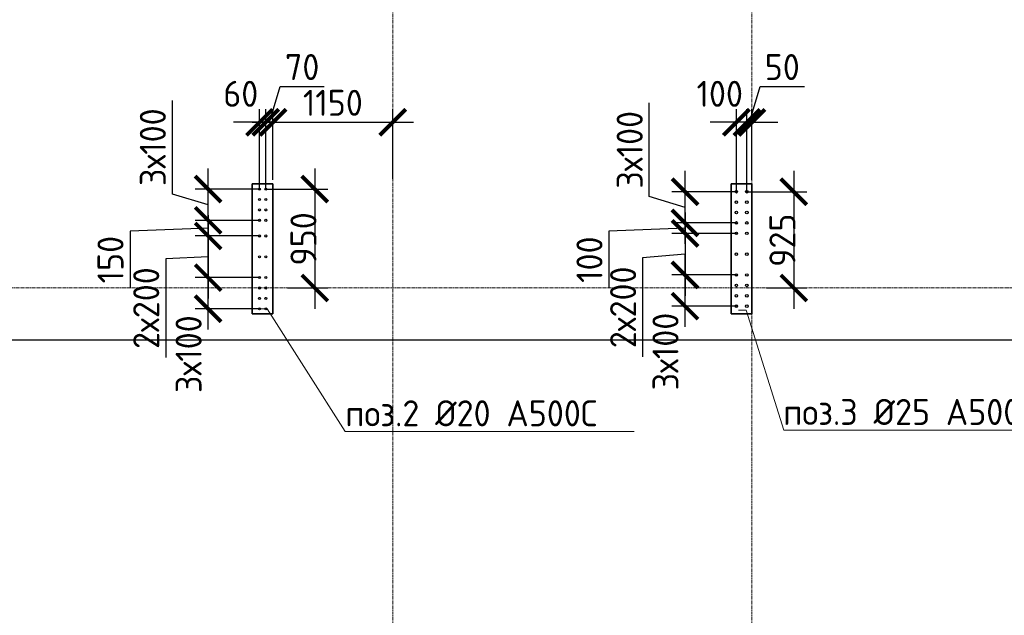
# Model space of a CAD drawing. Header units: millimetres. Extents: x 349531 to 1063351, y -131924 to 96186.
# Tile 198 of 230: x 987777 to 997233, y 33115 to 38840. Entities that reach past the tile are written whole.
import ezdxf
from ezdxf import colors
from ezdxf.entities.mleader import LeaderData, LeaderLine
from ezdxf.math import Vec2, Vec3

# ---------------------------------------------------------------- set-up
doc = ezdxf.new("R2010")
doc.units = ezdxf.units.MM
doc.linetypes.add('______5', pattern=[1100, 800, -100, 100, -100])
doc.linetypes.add('осевая', pattern=[50.8, 31.75, -6.35, 6.35, -6.35])
for name, color, linetype, lineweight in [('0 Фундамент', 5, 'Continuous', 30), ('1 Стены', 3, 'Continuous', 30), ('Конструкции 0.5', 5, 'Continuous', 50), ('Оси', 40, '______5', 18), ('подоснова', 151, 'Continuous', 5), ('РАЗМЕРЫ', 1, 'Continuous', 9)]:
    doc.layers.add(name, color=color, linetype=linetype, lineweight=lineweight)
doc.layers.add('Колонна_ бетон', color=7, linetype='Continuous', lineweight=50, true_color=0xb4b496)
doc.styles.add('GOST-2.304_Type-B', font='GOST_Common.ttf')
doc.dimstyles.new('СПДС', dxfattribs={"dimscale": 100, "dimtxt": 2.5, "dimasz": 2.5, "dimexe": 1.25, "dimexo": 0, "dimtad": 1, "dimdec": 0, "dimtxsty": 'GOST-2.304_Type-B', "dimblk": 'ARCHTICK', "dimcen": 2.5, "dimdle": 2, "dimadec": 0, "dimazin": 2, "dimtfac": 0.75, "dimtdec": 0, "dimtmove": 1, "dimatfit": 3, "dimfxl": 1, "dimtolj": 1, "dimarcsym": 1})

# ---------------------------------------------------------------- blocks, each defined once
blk = doc.blocks.new('_ArchTick')
at = {"color": 0, "linetype": 'ByBlock', "const_width": 0.15}
blk.add_lwpolyline([(-0.5, -0.5), (0.5, 0.5)], dxfattribs=at)
blk = doc.blocks.new('*D115')
at = {"layer": 'DEFPOINTS', "color": 0, "transparency": 16777216}
for p in [(989586.3, 36361.3), (990079.3, 36361.3, -360), (990079.3, 36061.3, -360)]:
    blk.add_point(p, dxfattribs=at)
at = {"layer": 'РАЗМЕРЫ', "color": 0, "lineweight": -2, "transparency": 16777216}
for p, q in [((989586.3, 35861.3), (989586.3, 36561.3)), ((990079.3, 36361.3), (989461.3, 36361.3)), ((990079.3, 36061.3), (989461.3, 36061.3))]:
    blk.add_line(p, q, dxfattribs=at)
at = {"layer": 'РАЗМЕРЫ', "color": 0, "lineweight": -2, "transparency": 16777216, "xscale": 250, "yscale": 250, "zscale": 250}
for p, rotation in [((989586.3, 36361.3), 90), ((989586.3, 36061.3), 270)]:
    blk.add_blockref('_ArchTick', p, dxfattribs=dict(at, rotation=rotation))
at = {"layer": 'РАЗМЕРЫ', "color": 0, "transparency": 16777216, "insert": (989398.8, 35625.3), "char_height": 250, "attachment_point": 5, "rotation": 90, "style": 'GOST-2.304_Type-B'}
blk.add_mtext('\\A1;3х100', dxfattribs=at)
blk = doc.blocks.new('*D116')
at = {"layer": 'DEFPOINTS', "color": 0, "transparency": 16777216}
for p in [(989586.3, 37211.3), (990079.3, 37211.3, -360), (990079.3, 36911.3, -360)]:
    blk.add_point(p, dxfattribs=at)
at = {"layer": 'РАЗМЕРЫ', "color": 0, "lineweight": -2, "transparency": 16777216}
for p, q in [((989242.6, 37164.5), (989242.6, 38064.5)), ((989586.3, 36711.3), (989586.3, 37411.3)), ((989586.3, 37061.3), (989242.6, 37164.5)), ((990079.3, 37211.3), (989461.3, 37211.3)), ((990079.3, 36911.3), (989461.3, 36911.3))]:
    blk.add_line(p, q, dxfattribs=at)
at = {"layer": 'РАЗМЕРЫ', "color": 0, "lineweight": -2, "transparency": 16777216, "xscale": 250, "yscale": 250, "zscale": 250}
for p, rotation in [((989586.3, 37211.3), 90), ((989586.3, 36911.3), 270)]:
    blk.add_blockref('_ArchTick', p, dxfattribs=dict(at, rotation=rotation))
at = {"layer": 'РАЗМЕРЫ', "color": 0, "transparency": 16777216, "insert": (989055.1, 37614.5), "char_height": 250, "attachment_point": 5, "rotation": 90, "style": 'GOST-2.304_Type-B'}
blk.add_mtext('\\A1;3х100', dxfattribs=at)
blk = doc.blocks.new('*D117')
at = {"layer": 'DEFPOINTS', "color": 0, "transparency": 16777216}
for p in [(990079.3, 36761.3, -360), (989586.3, 36361.3), (990079.3, 36361.3, -360)]:
    blk.add_point(p, dxfattribs=at)
at = {"layer": 'РАЗМЕРЫ', "color": 0, "lineweight": -2, "transparency": 16777216}
for p, q in [((989586.3, 36961.3), (989586.3, 36161.3)), ((990079.3, 36761.3), (989461.3, 36761.3)), ((989586.3, 36561.3), (989179.4, 36542.8)), ((989179.4, 36542.8), (989179.4, 35592.8)), ((990079.3, 36361.3), (989461.3, 36361.3))]:
    blk.add_line(p, q, dxfattribs=at)
at = {"layer": 'РАЗМЕРЫ', "color": 0, "lineweight": -2, "transparency": 16777216, "xscale": 250, "yscale": 250, "zscale": 250}
for p, rotation in [((989586.3, 36761.3), 90), ((989586.3, 36361.3), 270)]:
    blk.add_blockref('_ArchTick', p, dxfattribs=dict(at, rotation=rotation))
at = {"layer": 'РАЗМЕРЫ', "color": 0, "transparency": 16777216, "insert": (988991.9, 36067.8), "char_height": 250, "attachment_point": 5, "rotation": 90, "style": 'GOST-2.304_Type-B'}
blk.add_mtext('\\A1;2х200', dxfattribs=at)
blk = doc.blocks.new('*D112')
at = {"layer": 'DEFPOINTS', "color": 0, "transparency": 16777216}
for p in [(989586.3, 36911.3), (990079.3, 36911.3), (990079.3, 36761.3, -360)]:
    blk.add_point(p, dxfattribs=at)
at = {"layer": 'РАЗМЕРЫ', "color": 0, "lineweight": -2, "transparency": 16777216}
for p, q in [((989586.3, 36561.3), (989586.3, 37111.3)), ((990079.3, 36911.3), (989461.3, 36911.3)), ((989586.3, 36836.3), (988836.2, 36808.8)), ((988836.2, 36808.8), (988836.2, 36258.8)), ((990079.3, 36761.3), (989461.3, 36761.3))]:
    blk.add_line(p, q, dxfattribs=at)
at = {"layer": 'РАЗМЕРЫ', "color": 0, "lineweight": -2, "transparency": 16777216, "xscale": 250, "yscale": 250, "zscale": 250}
for p, rotation in [((989586.3, 36911.3), 90), ((989586.3, 36761.3), 270)]:
    blk.add_blockref('_ArchTick', p, dxfattribs=dict(at, rotation=rotation))
at = {"layer": 'РАЗМЕРЫ', "color": 0, "transparency": 16777216, "insert": (988648.7, 36533.8), "char_height": 250, "attachment_point": 5, "rotation": 90, "style": 'GOST-2.304_Type-B'}
blk.add_mtext('\\A1;150', dxfattribs=at)
blk = doc.blocks.new('*D113')
at = {"layer": 'DEFPOINTS', "color": 0, "transparency": 16777216}
for p in [(990139.7, 37853.6), (990209.2, 37299.6), (990139.7, 37211.3, -360)]:
    blk.add_point(p, dxfattribs=at)
at = {"layer": 'РАЗМЕРЫ', "color": 0, "lineweight": -2, "transparency": 16777216}
for p, q in [((990174.4, 37853.6), (990277.6, 38197.3)), ((990277.6, 38197.3), (990701.4, 38197.3)), ((990139.7, 37211.3), (990139.7, 37978.6)), ((990209.2, 37299.6), (990209.2, 37978.6)), ((990139.7, 37853.6), (989889.7, 37853.6)), ((990209.2, 37853.6), (990139.7, 37853.6)), ((990209.2, 37853.6), (990139.7, 37853.6)), ((990209.2, 37853.6), (990459.2, 37853.6))]:
    blk.add_line(p, q, dxfattribs=at)
at = {"layer": 'РАЗМЕРЫ', "color": 0, "lineweight": -2, "transparency": 16777216, "xscale": 250, "yscale": 250, "zscale": 250}
blk.add_blockref('_ArchTick', (990139.7, 37853.6), dxfattribs=at)
at = {"layer": 'РАЗМЕРЫ', "color": 0, "lineweight": -2, "transparency": 16777216, "xscale": 250, "yscale": 250, "zscale": 250, "rotation": 180}
blk.add_blockref('_ArchTick', (990209.2, 37853.6), dxfattribs=at)
at = {"layer": 'РАЗМЕРЫ', "color": 0, "transparency": 16777216, "insert": (990489.5, 38384.8), "char_height": 250, "attachment_point": 5, "style": 'GOST-2.304_Type-B'}
blk.add_mtext('\\A1;70', dxfattribs=at)
blk = doc.blocks.new('_None')
blk = doc.blocks.new('*D118')
at = {"layer": 'DEFPOINTS', "color": 0, "transparency": 16777216}
for p in [(990139.7, 37211.3), (990349.3, 36261.4, 360), (990610.8, 36261.4)]:
    blk.add_point(p, dxfattribs=at)
at = {"layer": 'РАЗМЕРЫ', "color": 0, "lineweight": -2, "transparency": 16777216}
for p, q in [((990610.8, 37411.3), (990610.8, 36061.4)), ((990139.7, 37211.3), (990735.8, 37211.3)), ((990349.3, 36261.4), (990735.8, 36261.4))]:
    blk.add_line(p, q, dxfattribs=at)
at = {"layer": 'РАЗМЕРЫ', "color": 0, "lineweight": -2, "transparency": 16777216, "xscale": 250, "yscale": 250, "zscale": 250}
for p, rotation in [((990610.8, 37211.3), 90), ((990610.8, 36261.4), 270)]:
    blk.add_blockref('_ArchTick', p, dxfattribs=dict(at, rotation=rotation))
at = {"layer": 'РАЗМЕРЫ', "color": 0, "transparency": 16777216, "insert": (990502, 36732.8), "char_height": 250, "attachment_point": 5, "rotation": 90, "style": 'GOST-2.304_Type-B'}
blk.add_mtext('\\A1;950', dxfattribs=at)
blk = doc.blocks.new('*D119')
at = {"layer": 'DEFPOINTS', "color": 0, "transparency": 16777216}
for p in [(991359.2, 37853.6), (990209.2, 37299.6), (991359.2, 37309)]:
    blk.add_point(p, dxfattribs=at)
at = {"layer": 'РАЗМЕРЫ', "color": 0, "lineweight": -2, "transparency": 16777216}
for p, q in [((990209.2, 37299.6), (990209.2, 37978.6)), ((991359.2, 37309), (991359.2, 37978.6)), ((990009.2, 37853.6), (991559.2, 37853.6))]:
    blk.add_line(p, q, dxfattribs=at)
at = {"layer": 'РАЗМЕРЫ', "color": 0, "lineweight": -2, "transparency": 16777216, "xscale": 250, "yscale": 250, "zscale": 250, "rotation": 180}
blk.add_blockref('_ArchTick', (990209.2, 37853.6), dxfattribs=at)
at = {"layer": 'РАЗМЕРЫ', "color": 0, "lineweight": -2, "transparency": 16777216, "xscale": 250, "yscale": 250, "zscale": 250}
blk.add_blockref('_ArchTick', (991359.2, 37853.6), dxfattribs=at)
at = {"layer": 'РАЗМЕРЫ', "color": 0, "transparency": 16777216, "insert": (990784.2, 38041.1), "char_height": 250, "attachment_point": 5, "style": 'GOST-2.304_Type-B'}
blk.add_mtext('\\A1;1150', dxfattribs=at)
blk = doc.blocks.new('*D114')
at = {"layer": 'DEFPOINTS', "color": 0, "transparency": 16777216}
for p in [(990079.3, 37853.6), (990079.3, 37211.3, -360), (990139.7, 37211.3, -360)]:
    blk.add_point(p, dxfattribs=at)
at = {"layer": 'РАЗМЕРЫ', "color": 0, "lineweight": -2, "transparency": 16777216}
for p, q in [((990079.3, 37211.3), (990079.3, 37978.6)), ((990139.7, 37211.3), (990139.7, 37978.6)), ((990079.3, 37853.6), (989829.3, 37853.6)), ((990139.7, 37853.6), (990079.3, 37853.6)), ((990139.7, 37853.6), (990389.7, 37853.6))]:
    blk.add_line(p, q, dxfattribs=at)
at = {"layer": 'РАЗМЕРЫ', "color": 0, "lineweight": -2, "transparency": 16777216, "xscale": 250, "yscale": 250, "zscale": 250}
blk.add_blockref('_ArchTick', (990079.3, 37853.6), dxfattribs=at)
at = {"layer": 'РАЗМЕРЫ', "color": 0, "lineweight": -2, "transparency": 16777216, "xscale": 250, "yscale": 250, "zscale": 250, "rotation": 180}
blk.add_blockref('_ArchTick', (990139.7, 37853.6), dxfattribs=at)
at = {"layer": 'РАЗМЕРЫ', "color": 0, "transparency": 16777216, "insert": (989899.9, 38127.6), "char_height": 250, "attachment_point": 5, "style": 'GOST-2.304_Type-B'}
blk.add_mtext('\\A1;60', dxfattribs=at)
blk = doc.blocks.new('*D123')
at = {"layer": 'DEFPOINTS', "color": 0, "transparency": 16777216}
for p in [(994166.3, 36386.4), (994659.3, 36386.4, -360), (994659.3, 36086.4, -360)]:
    blk.add_point(p, dxfattribs=at)
at = {"layer": 'РАЗМЕРЫ', "color": 0, "lineweight": -2, "transparency": 16777216}
for p, q in [((994166.3, 35886.4), (994166.3, 36586.4)), ((994659.3, 36386.4), (994041.3, 36386.4)), ((994659.3, 36086.4), (994041.3, 36086.4))]:
    blk.add_line(p, q, dxfattribs=at)
at = {"layer": 'РАЗМЕРЫ', "color": 0, "lineweight": -2, "transparency": 16777216, "xscale": 250, "yscale": 250, "zscale": 250}
for p, rotation in [((994166.3, 36386.4), 90), ((994166.3, 36086.4), 270)]:
    blk.add_blockref('_ArchTick', p, dxfattribs=dict(at, rotation=rotation))
at = {"layer": 'РАЗМЕРЫ', "color": 0, "transparency": 16777216, "insert": (993978.8, 35650.3), "char_height": 250, "attachment_point": 5, "rotation": 90, "style": 'GOST-2.304_Type-B'}
blk.add_mtext('\\A1;3х100', dxfattribs=at)
blk = doc.blocks.new('*D124')
at = {"layer": 'DEFPOINTS', "color": 0, "transparency": 16777216}
for p in [(994166.3, 37186.4), (994659.3, 37186.4, -360), (994659.3, 36886.4, -360)]:
    blk.add_point(p, dxfattribs=at)
at = {"layer": 'РАЗМЕРЫ', "color": 0, "lineweight": -2, "transparency": 16777216}
for p, q in [((993822.6, 37139.5), (993822.6, 38039.5)), ((994166.3, 36686.4), (994166.3, 37386.4)), ((994659.3, 37186.4), (994041.3, 37186.4)), ((994166.3, 37036.4), (993822.6, 37139.5)), ((994659.3, 36886.4), (994041.3, 36886.4))]:
    blk.add_line(p, q, dxfattribs=at)
at = {"layer": 'РАЗМЕРЫ', "color": 0, "lineweight": -2, "transparency": 16777216, "xscale": 250, "yscale": 250, "zscale": 250}
for p, rotation in [((994166.3, 37186.4), 90), ((994166.3, 36886.4), 270)]:
    blk.add_blockref('_ArchTick', p, dxfattribs=dict(at, rotation=rotation))
at = {"layer": 'РАЗМЕРЫ', "color": 0, "transparency": 16777216, "insert": (993635.1, 37589.5), "char_height": 250, "attachment_point": 5, "rotation": 90, "style": 'GOST-2.304_Type-B'}
blk.add_mtext('\\A1;3х100', dxfattribs=at)
blk = doc.blocks.new('*D125')
at = {"layer": 'DEFPOINTS', "color": 0, "transparency": 16777216}
for p in [(994659.3, 36786.4, -360), (994166.3, 36386.4), (994527.8, 36386.4)]:
    blk.add_point(p, dxfattribs=at)
at = {"layer": 'РАЗМЕРЫ', "color": 0, "lineweight": -2, "transparency": 16777216}
for p, q in [((994166.3, 36986.4), (994166.3, 36186.4)), ((994659.3, 36786.4), (994041.3, 36786.4)), ((994166.3, 36586.4), (993759.4, 36550.2)), ((993759.4, 36550.2), (993759.4, 35600.2)), ((994527.8, 36386.4), (994041.3, 36386.4))]:
    blk.add_line(p, q, dxfattribs=at)
at = {"layer": 'РАЗМЕРЫ', "color": 0, "lineweight": -2, "transparency": 16777216, "xscale": 250, "yscale": 250, "zscale": 250}
for p, rotation in [((994166.3, 36786.4), 90), ((994166.3, 36386.4), 270)]:
    blk.add_blockref('_ArchTick', p, dxfattribs=dict(at, rotation=rotation))
at = {"layer": 'РАЗМЕРЫ', "color": 0, "transparency": 16777216, "insert": (993571.9, 36075.2), "char_height": 250, "attachment_point": 5, "rotation": 90, "style": 'GOST-2.304_Type-B'}
blk.add_mtext('\\A1;2х200', dxfattribs=at)
blk = doc.blocks.new('*D120')
at = {"layer": 'DEFPOINTS', "color": 0, "transparency": 16777216}
for p in [(994166.3, 36886.4), (994574.4, 36886.4), (994553.2, 36786.4)]:
    blk.add_point(p, dxfattribs=at)
at = {"layer": 'РАЗМЕРЫ', "color": 0, "lineweight": -2, "transparency": 16777216}
for p, q in [((994166.3, 36886.4), (994166.3, 37136.4)), ((994574.4, 36886.4), (994041.3, 36886.4)), ((994166.3, 36786.4), (994166.3, 36886.4)), ((994166.3, 36786.4), (994166.3, 36886.4)), ((994166.3, 36836.4), (993436.2, 36808.8)), ((993436.2, 36808.8), (993436.2, 36258.8)), ((994553.2, 36786.4), (994041.3, 36786.4)), ((994166.3, 36786.4), (994166.3, 36536.4))]:
    blk.add_line(p, q, dxfattribs=at)
at = {"layer": 'РАЗМЕРЫ', "color": 0, "lineweight": -2, "transparency": 16777216, "xscale": 250, "yscale": 250, "zscale": 250}
for p, rotation in [((994166.3, 36886.4), 270), ((994166.3, 36786.4), 90)]:
    blk.add_blockref('_ArchTick', p, dxfattribs=dict(at, rotation=rotation))
at = {"layer": 'РАЗМЕРЫ', "color": 0, "transparency": 16777216, "insert": (993248.7, 36533.8), "char_height": 250, "attachment_point": 5, "rotation": 90, "style": 'GOST-2.304_Type-B'}
blk.add_mtext('\\A1;100', dxfattribs=at)
blk = doc.blocks.new('*D121')
at = {"layer": 'DEFPOINTS', "color": 0, "transparency": 16777216}
for p in [(994759.7, 37853.6), (994809.2, 37299.6), (994759.7, 37211.4)]:
    blk.add_point(p, dxfattribs=at)
at = {"layer": 'РАЗМЕРЫ', "color": 0, "lineweight": -2, "transparency": 16777216}
for p, q in [((994784.4, 37853.6), (994887.6, 38197.3)), ((994887.6, 38197.3), (995312.6, 38197.3)), ((994759.7, 37211.4), (994759.7, 37978.6)), ((994809.2, 37299.6), (994809.2, 37978.6)), ((994759.7, 37853.6), (994509.7, 37853.6)), ((994809.2, 37853.6), (994759.7, 37853.6)), ((994809.2, 37853.6), (994759.7, 37853.6)), ((994809.2, 37853.6), (995059.2, 37853.6))]:
    blk.add_line(p, q, dxfattribs=at)
at = {"layer": 'РАЗМЕРЫ', "color": 0, "lineweight": -2, "transparency": 16777216, "xscale": 250, "yscale": 250, "zscale": 250}
blk.add_blockref('_ArchTick', (994759.7, 37853.6), dxfattribs=at)
at = {"layer": 'РАЗМЕРЫ', "color": 0, "lineweight": -2, "transparency": 16777216, "xscale": 250, "yscale": 250, "zscale": 250, "rotation": 180}
blk.add_blockref('_ArchTick', (994809.2, 37853.6), dxfattribs=at)
at = {"layer": 'РАЗМЕРЫ', "color": 0, "transparency": 16777216, "insert": (995100.1, 38384.8), "char_height": 250, "attachment_point": 5, "style": 'GOST-2.304_Type-B'}
blk.add_mtext('\\A1;50', dxfattribs=at)
blk = doc.blocks.new('*D126')
at = {"layer": 'DEFPOINTS', "color": 0, "transparency": 16777216}
for p in [(994759.7, 37186.4), (994949.3, 36261.4, 360), (995210.8, 36261.4)]:
    blk.add_point(p, dxfattribs=at)
at = {"layer": 'РАЗМЕРЫ', "color": 0, "lineweight": -2, "transparency": 16777216}
for p, q in [((995210.8, 37386.4), (995210.8, 36061.4)), ((994759.7, 37186.4), (995335.8, 37186.4)), ((994949.3, 36261.4), (995335.8, 36261.4))]:
    blk.add_line(p, q, dxfattribs=at)
at = {"layer": 'РАЗМЕРЫ', "color": 0, "lineweight": -2, "transparency": 16777216, "xscale": 250, "yscale": 250, "zscale": 250}
for p, rotation in [((995210.8, 37186.4), 90), ((995210.8, 36261.4), 270)]:
    blk.add_blockref('_ArchTick', p, dxfattribs=dict(at, rotation=rotation))
at = {"layer": 'РАЗМЕРЫ', "color": 0, "transparency": 16777216, "insert": (995102, 36720.4), "char_height": 250, "attachment_point": 5, "rotation": 90, "style": 'GOST-2.304_Type-B'}
blk.add_mtext('\\A1;925', dxfattribs=at)
blk = doc.blocks.new('*D122')
at = {"layer": 'DEFPOINTS', "color": 0, "transparency": 16777216}
for p in [(994659.3, 37853.6), (994659.3, 37186.4, -360), (994759.7, 37186.4, -360)]:
    blk.add_point(p, dxfattribs=at)
at = {"layer": 'РАЗМЕРЫ', "color": 0, "lineweight": -2, "transparency": 16777216}
for p, q in [((994659.3, 37186.4), (994659.3, 37978.6)), ((994759.7, 37186.4), (994759.7, 37978.6)), ((994659.3, 37853.6), (994409.3, 37853.6)), ((994759.7, 37853.6), (994659.3, 37853.6)), ((994759.7, 37853.6), (995009.7, 37853.6))]:
    blk.add_line(p, q, dxfattribs=at)
at = {"layer": 'РАЗМЕРЫ', "color": 0, "lineweight": -2, "transparency": 16777216, "xscale": 250, "yscale": 250, "zscale": 250}
blk.add_blockref('_ArchTick', (994659.3, 37853.6), dxfattribs=at)
at = {"layer": 'РАЗМЕРЫ', "color": 0, "lineweight": -2, "transparency": 16777216, "xscale": 250, "yscale": 250, "zscale": 250, "rotation": 180}
blk.add_blockref('_ArchTick', (994759.7, 37853.6), dxfattribs=at)
at = {"layer": 'РАЗМЕРЫ', "color": 0, "transparency": 16777216, "insert": (994499.9, 38127.7), "char_height": 250, "attachment_point": 5, "style": 'GOST-2.304_Type-B'}
blk.add_mtext('\\A1;100', dxfattribs=at)
blk = doc.blocks.new('оси2')
at = {"layer": 'Оси', "color": 16, "linetype": 'осевая', "lineweight": 0, "transparency": 33554687}
for p, q in [((996995.5, 5465.4), (996995.5, -20739.3)), ((1000445.5, 5465.4), (1000445.5, -20739.3)), ((979200, -14692.9), (1032582.1, -14692.9))]:
    blk.add_line(p, q, dxfattribs=at)
blk = doc.blocks.new('стены техподполья')
at = {"layer": 'Колонна_ бетон', "color": 180, "linetype": 'Continuous', "lineweight": 35, "transparency": 33554687}
for p, q in [((468935.8, -16043.6), (468935.8, -17293.6)), ((469135.8, -16043.6), (468935.8, -16043.6)), ((469135.8, -17293.6), (469135.8, -16043.6)), ((473535.8, -17293.6), (473535.8, -16043.6)), ((473735.8, -16043.6), (473535.8, -16043.6)), ((473735.8, -17293.6), (473735.8, -16043.6)), ((469135.8, -17293.6), (468935.8, -17293.6)), ((473535.8, -17293.6), (473735.8, -17293.6))]:
    blk.add_line(p, q, dxfattribs=at)

msp = doc.modelspace()

# ---------------------------------------------------------------- linework, layer by layer
at = {"layer": '0 Фундамент'}
msp.add_lwpolyline([(977509.2, 35761.4), (1025309.3, 35761.4), (1025309.3, 53161.4), (1021359.3, 53161.4)], dxfattribs=at)
at = {"layer": '1 Стены', "color": 252, "lineweight": 0, "true_color": 0x939598}
for p, q in [((990009.3, 37261.4, -360), (990209.3, 37261.4, -360)), ((990009.3, 37261.4, -360), (990209.3, 37261.4, -360)), ((990009.3, 36011.3, -360), (990009.3, 37261.4, -360)), ((990009.3, 36011.4, -360), (990009.3, 37261.4, -360)), ((990009.3, 37261.3, -360), (990209.3, 37261.3, -360)), ((990209.3, 37261.4, -360), (990209.3, 36011.3, -360)), ((994609.3, 37261.4, -360), (994809.3, 37261.4, -360)), ((994609.3, 36011.4, -360), (994609.3, 37261.4, -360)), ((994609.3, 37261.4, -360), (994809.3, 37261.4, -360)), ((994609.3, 37261.4, -360), (994809.3, 37261.4, -360)), ((994609.3, 36011.4, -360), (994609.3, 37261.4, -360)), ((994809.3, 37261.4, -360), (994809.3, 36011.4, -360)), ((990209.3, 36011.4, -360), (990009.3, 36011.4, -360)), ((990209.3, 36011.4, -360), (990009.3, 36011.4, -360)), ((990209.3, 36011.4, -360), (990009.3, 36011.4, -360)), ((990209.3, 36011.3, -360), (990009.3, 36011.3, -360)), ((994809.3, 36011.4, -360), (994609.3, 36011.4, -360)), ((994809.3, 36011.4, -360), (994609.3, 36011.4, -360)), ((994809.3, 36011.4, -360), (994609.3, 36011.4, -360)), ((994809.3, 36011.4, -360), (994609.3, 36011.4, -360))]:
    msp.add_line(p, q, dxfattribs=at)
at = {"layer": 'РАЗМЕРЫ', "color": 6, "linetype": 'Continuous', "lineweight": 30}
for centre in [(990079.3, 37211.3, -360), (990139.7, 37211.3, -360), (990079.3, 37111.3, -360), (990139.7, 37111.3, -360), (990079.3, 37011.3, -360), (990139.7, 37011.3, -360), (990079.3, 36911.3, -360), (990139.7, 36911.3, -360), (990079.3, 36761.3, -360), (990139.7, 36761.3, -360), (990079.3, 36561.3, -360), (990139.7, 36561.3, -360), (990079.3, 36361.3, -360), (990139.7, 36361.3, -360), (990079.3, 36261.3, -360), (990139.7, 36261.3, -360), (990079.3, 36161.3, -360), (990139.7, 36161.3, -360), (990079.3, 36061.3, -360), (990139.7, 36061.3, -360)]:
    msp.add_circle(centre, 10, dxfattribs=at)
at = {"layer": 'РАЗМЕРЫ', "color": 1, "linetype": 'Continuous', "lineweight": 30}
for centre in [(994659.3, 37186.4, -360), (994759.7, 37186.4, -360), (994659.3, 37086.4, -360), (994759.7, 37086.4, -360), (994659.3, 36986.4, -360), (994759.7, 36986.4, -360), (994659.3, 36886.4, -360), (994759.7, 36886.4, -360), (994659.3, 36786.4, -360), (994759.7, 36786.4, -360), (994659.3, 36586.4, -360), (994759.7, 36586.4, -360), (994659.3, 36386.4, -360), (994759.7, 36386.4, -360), (994659.3, 36286.4, -360), (994759.7, 36286.4, -360), (994659.3, 36186.4, -360), (994759.7, 36186.4, -360), (994659.3, 36086.4, -360), (994759.7, 36086.4, -360)]:
    msp.add_circle(centre, 12.5, dxfattribs=at)

# ---------------------------------------------------------------- block references
at = {"layer": 'Конструкции 0.5'}
msp.add_blockref('стены техподполья', (521073.4, 53304.9, 360), dxfattribs=at)
at = {"layer": 'РАЗМЕРЫ'}
msp.add_blockref('оси2', (-5636.2, 50954.2, -360), dxfattribs=at)

# ---------------------------------------------------------------- dimensions: what is measured, and where the dimension line sits
for base, p1, p2, picture, middle in [((990139.6905, 37853.5565), (990209.1964, 37299.6339), (990139.6905, 37211.3491, -360), '*D113', (990340.0685, 38384.8065)), ((994759.6905, 37853.5691), (994809.1964, 37299.6465), (994759.6905, 37211.3617), '*D121', (994950.0685, 38384.8191)), ((991359.2, 37853.6), (990209.2, 37299.6), (991359.2, 37309), '*D119', (990784.2, 38041.1))]:
    dim = msp.add_linear_dim(base=base, p1=p1, p2=p2, dimstyle='СПДС', dxfattribs=at)
    dim.commit()
    dim.dimension.update_dxf_attribs({"geometry": picture, "text_midpoint": middle})
for base, p1, p2, picture, middle in [((990079.3, 37853.6), (990139.7, 37211.3, -360), (990079.3, 37211.3, -360), '*D114', (989899.9, 37940.1)), ((994659.3, 37853.6), (994759.7, 37186.4, -360), (994659.3, 37186.4, -360), '*D122', (994499.9, 37940.2))]:
    dim = msp.add_linear_dim(base=base, p1=p1, p2=p2, dimstyle='СПДС', dxfattribs=at)
    dim.commit()
    dim.dimension.update_dxf_attribs({"geometry": picture, "text_midpoint": middle, "dimtype": 160})
for base, p1, p2, picture, middle in [((989586.3, 37211.3), (990079.3, 36911.3, -360), (990079.3, 37211.3, -360), '*D116', (989055.1, 37227)), ((994166.3, 37186.4), (994659.3, 36886.4, -360), (994659.3, 37186.4, -360), '*D124', (993635.1, 37202))]:
    dim = msp.add_linear_dim(base=base, p1=p1, p2=p2, angle=90, text='3х100', dimstyle='СПДС', dxfattribs=at)
    dim.commit()
    dim.dimension.update_dxf_attribs({"geometry": picture, "text_midpoint": middle})
for base, p1, p2, picture, middle in [((990610.8, 36261.4, -360), (990139.7, 37211.3, -360), (990349.3, 36261.4), '*D118', (990689.5, 36732.8, -360)), ((995210.8, 36261.4, -360), (994759.7, 37186.4, -360), (994949.3, 36261.4), '*D126', (995289.5, 36720.4, -360)), ((989586.3, 36911.3), (990079.3, 36761.3, -360), (990079.3, 36911.3), '*D112', (988836.2, 36746.3)), ((994166.3, 36886.4), (994553.2, 36786.4), (994574.4, 36886.4), '*D120', (993436.2, 36746.3))]:
    dim = msp.add_linear_dim(base=base, p1=p1, p2=p2, angle=90, dimstyle='СПДС', dxfattribs=at)
    dim.commit()
    dim.dimension.update_dxf_attribs({"geometry": picture, "text_midpoint": middle, "dimtype": 160})
for base, p1, p2, text, picture, middle in [((994166.3, 36386.4), (994659.3, 36786.4, -360), (994527.8, 36386.4), '2х200', '*D125', (993759.4, 36487.7)), ((989586.3, 36361.3), (990079.3, 36761.3, -360), (990079.3, 36361.3, -360), '2х200', '*D117', (989179.4, 36480.3)), ((989586.3, 36361.3), (990079.3, 36061.3, -360), (990079.3, 36361.3, -360), '3х100', '*D115', (989586.3, 35625.3)), ((994166.3, 36386.4), (994659.3, 36086.4, -360), (994659.3, 36386.4, -360), '3х100', '*D123', (994166.3, 35650.3))]:
    dim = msp.add_linear_dim(base=base, p1=p1, p2=p2, angle=90, text=text, dimstyle='СПДС', dxfattribs=at)
    dim.commit()
    dim.dimension.update_dxf_attribs({"geometry": picture, "text_midpoint": middle, "dimtype": 160})

# ---------------------------------------------------------------- leaders
at = {"layer": 'подоснова', "color": 4, "ltscale": 0.3}
ml = msp.add_multileader_mtext('Standard', dxfattribs=at)
ml.set_content('{\\C2;поз.2 %%C20 А500С }', color=4, style='GOST-2.304_Type-B')
ml.set_leader_properties(color=256, linetype='ByLayer', lineweight=15)
ml.set_arrow_properties(name='NONE')
ml.build(insert=Vec2(0, 0))
ml.multileader.update_dxf_attribs({"text_left_attachment_type": 6, "text_right_attachment_type": 6, "dogleg_length": 0.1, "arrow_head_size": 18})
ctx = ml.context
ctx.base_point, ctx.char_height, ctx.arrow_head_size, ctx.landing_gap_size, ctx.plane_origin = Vec3(990902.7, 34881.7), 250, 18, 20, Vec3(995325.9, 35316.6)
ctx.left_attachment, ctx.right_attachment, ctx.text_align_type = 6, 6, 1
notes = []
notes.append((ctx, [(1, (1, 1, 0), (990902.6, 34881.7), (1, 0), 0.1, [(1, [(990079.3, 36061.3), (990152.2, 36061.9)], 0, [])])]))
ctx.mtext.insert, ctx.mtext.width, ctx.mtext.alignment, ctx.mtext.flow_direction = Vec3(992114.5, 35181.7), 4075.871, 2, 5
ml = msp.add_multileader_mtext('Standard', dxfattribs=at)
ml.set_content('{\\C2;поз.3 %%C25 А500С }', color=4, style='GOST-2.304_Type-B')
ml.set_leader_properties(color=256, linetype='ByLayer', lineweight=15)
ml.set_arrow_properties(name='NONE')
ml.build(insert=Vec2(0, 0))
ml.multileader.update_dxf_attribs({"text_left_attachment_type": 6, "text_right_attachment_type": 6, "dogleg_length": 0.1, "arrow_head_size": 18})
ctx = ml.context
ctx.base_point, ctx.char_height, ctx.arrow_head_size, ctx.landing_gap_size, ctx.plane_origin = Vec3(995115.5, 34894.6), 250, 18, 20, Vec3(999925.9, 35304.1)
ctx.left_attachment, ctx.right_attachment, ctx.text_align_type = 6, 6, 1
notes.append((ctx, [(1, (1, 1, 0), (995115.4, 34894.6), (1, 0), 0.1, [(1, [(994679.3, 36048.9), (994752.2, 36049.4)], 0, [])])]))
ctx.mtext.insert, ctx.mtext.width, ctx.mtext.alignment, ctx.mtext.flow_direction = Vec3(996327.4, 35194.6), 4075.871, 2, 5
for ctx, leaders in notes:
    for number, flags, end, landing, length, lines in leaders:
        leader = LeaderData()
        leader.index, (leader.has_last_leader_line, leader.has_dogleg_vector, leader.attachment_direction) = number, flags
        leader.last_leader_point, leader.dogleg_vector, leader.dogleg_length = Vec3(end), Vec3(landing), length
        for number, points, colour, breaks in lines:
            line = LeaderLine()
            line.index, line.vertices, line.color, line.breaks = number, Vec3.list(points), colors.encode_raw_color(colour), breaks
            leader.lines.append(line)
        ctx.leaders.append(leader)

doc.saveas('drawing.dxf')
